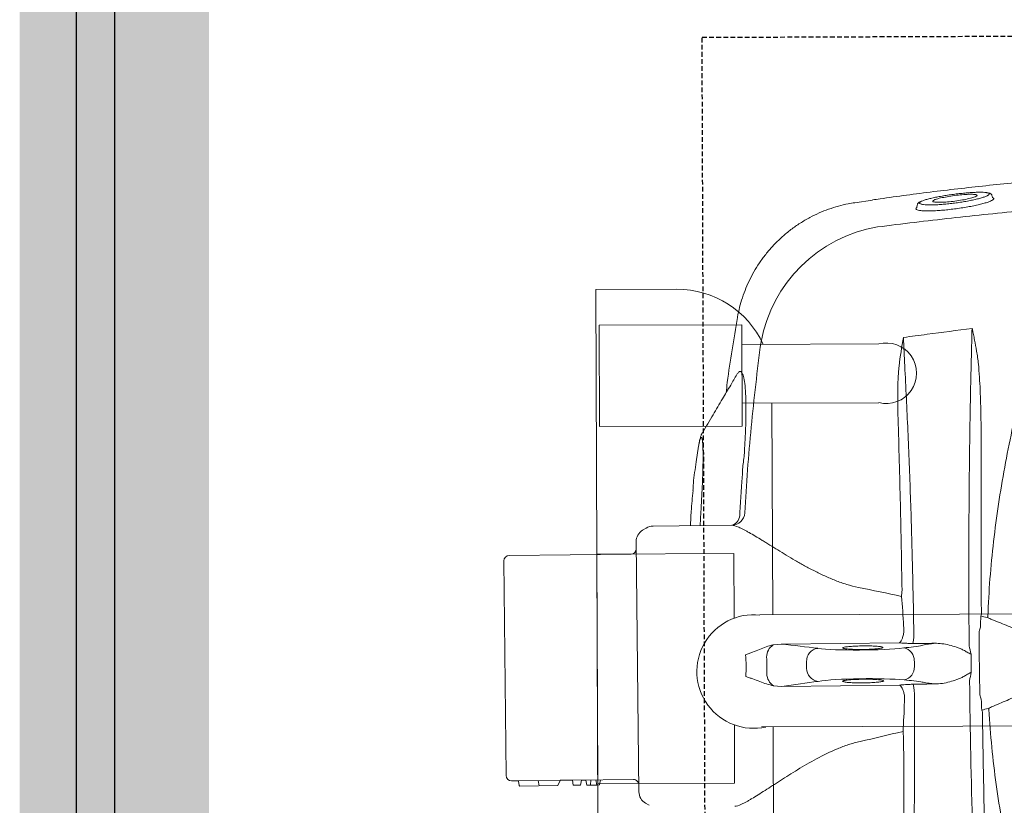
# Model space of a CAD drawing. Header units: millimetres. Extents: x 103872 to 294171, y 5570 to 32737.
# Tile 102 of 117: x 134533 to 134793, y 17423 to 17631. Entities that reach past the tile are written whole.
import ezdxf

# ---------------------------------------------------------------- set-up
doc = ezdxf.new("R2010")
doc.units = ezdxf.units.MM
doc.header["$LTSCALE"] = 2.5
doc.linetypes.add('11aa1PB-bd$0$11aa1PB-af$0$TRATTEGGIATA', pattern=[0.75, 0.5, -0.25])
for name, color, linetype, lineweight in [('00-ABM-WASTE PIPE', 3, 'Continuous', 0), ('CKD Equipments', 252, 'Continuous', 0), ('Dimension', 40, 'Continuous', 0), ('EQUIPMENT', 210, 'Continuous', 0), ('WALL', 132, 'Continuous', 25)]:
    doc.layers.add(name, color=color, linetype=linetype, lineweight=lineweight)
doc.layers.add('FAINTEQUIP', color=253, linetype='Continuous')

# ---------------------------------------------------------------- blocks, each defined once
blk = doc.blocks.new('*U41')
at = {"color": 8}
blk.add_lwpolyline([(0, -100), (7713.29, -100), (7713.29, -90), (0, -90)], close=True, dxfattribs=at)
blk = doc.blocks.new('G$C62143A14')
at = {"color": 8, "linetype": 'Continuous', "lineweight": 0}
for p, q in [((142.09, 481.19), (198.78, 481.8)), ((140.7, 479.77), (141.05, 447.57)), ((140.7, 479.77), (140.72, 478.13)), ((200.55, 448.21), (200.2, 480.41)), ((139.33, 477.57), (139.43, 467.67)), ((139.48, 477.75), (140.59, 477.95)), ((139.38, 472.47), (140.78, 472.73)), ((139.56, 472.5), (139.58, 472.5)), ((139.53, 467.51), (140.74, 466.96)), ((140.84, 466.81), (140.88, 463.71)), ((140.88, 463.71), (139.53, 463.46)), ((139.53, 463.46), (139.55, 461.55)), ((140.9, 461.32), (139.55, 461.55)), ((140.91, 460.16), (139.57, 459.91)), ((140.9, 461.32), (140.91, 460.16)), ((139.57, 459.91), (139.6, 457.25)), ((140.93, 458.82), (139.58, 458.93)), ((140.94, 457.5), (139.6, 457.25)), ((139.6, 457.25), (139.61, 456.53)), ((140.96, 456.31), (139.61, 456.53)), ((203.83, 446.85), (137.8, 446.14)), ((207.44, 444.22), (206.85, 445.18)), ((134.81, 444.41), (134.24, 443.43)), ((208.18, 421.59), (207.96, 442.42)), ((208.09, 429.99), (211.67, 429.77)), ((229.05, 430.4), (224.9, 430.98)), ((263.02, 420.05), (263.03, 420.06)), ((165.81, 410.59), (165.64, 408.47)), ((165.64, 408.47), (165.98, 377.3)), ((176.8, 408.59), (176.59, 410.7)), ((177.13, 377.42), (176.8, 408.59)), ((170.42, 401.86), (172.16, 401.88)), ((293.32, 389.13), (293.32, 389.13)), ((293.99, 384.45), (293.33, 389.13)), ((170.85, 373.41), (172.34, 373.42)), ((291.52, 372.86), (291.75, 373.03)), ((291.75, 373.03), (291.89, 372.94)), ((292.68, 372.68), (292.07, 372.73)), ((294.69, 352.82), (294.55, 352.56)), ((294.69, 352.82), (295.04, 352.87))]:
    blk.add_line(p, q, dxfattribs=at)
at = {"color": 8, "linetype": 'Continuous', "lineweight": 0, "flags": 128}
blk.add_lwpolyline([(139.47, 477.74), (139.47, 477.74), (139.48, 477.75)], dxfattribs=at)
at = {"color": 8, "linetype": 'Continuous', "lineweight": 0}
for centre, radius, start, end in [((142.1, 479.79), 1.4, 90.6162, 180.6162), ((198.8, 480.4), 1.4, 0.6162, 90.6162), ((139.5, 477.57), 0.175, 100.6162, 179.8134), ((140.55, 478.12), 0.175, 280.6162, 1.5356), ((139.61, 467.67), 0.175, 180.2997, 244.6825), ((140.67, 466.8), 0.175, 359.7298, 66.3191), ((139.65, 447.56), 1.4, 270.6162, 0.6162), ((201.95, 448.23), 1.4, 180.6162, 270.6162), ((137.83, 442.64), 3.5, 90.6162, 149.6525), ((203.87, 443.35), 3.5, 31.58, 90.6162), ((204.46, 442.38), 3.5, 0.6162, 31.58), ((211.65, 421.66), 3.47, 181.0853, 266.5636), ((211.04, 422.65), 3.14, 205.2925, 273.8166), ((249.74, 376.79), 37.74, 9.6758, 79.5449), ((169.03, 408.55), 3.81, 91.0104, 147.7315), ((173.41, 408.6), 3.81, 33.5009, 90.222), ((170.39, 398.41), 3.45, 89.4632, 172.6991), ((172.27, 398.43), 3.45, 8.5333, 91.7692), ((170.66, 376.8), 3.4, 192.1812, 273.2187), ((172.46, 376.82), 3.4, 268.0138, 349.0513), ((163.31, 386.4), 13.03, 267.8432, 282.7971), ((179.6, 386.55), 13.01, 258.4187, 273.3931), ((264.82, 359.79), 5.1, 198.6597, 198.9824), ((155.01, 366.47), 11.7, 289.4003, 291.6643), ((165.6, 356.38), 6.29, 203.4577, 206.904), ((177.96, 356.51), 6.29, 334.3284, 337.7748), ((188.33, 366.83), 11.7, 249.5682, 251.8322)]:
    blk.add_arc(centre, radius, start, end, dxfattribs=at)
for centre, major_axis, ratio, start_param, end_param in [((173.14, 540.75), (1.8, -166.89), 0.087489, 5.626486, 5.727956), ((166.46, 540.68), (1.8, -166.89), 0.087489, 0.555229, 0.6567), ((166.45, 386.94), (0.15, -14), 0.087489, 0.682539, 2.586364), ((176.46, 387.05), (0.15, -14), 0.087489, 3.696821, 5.600646), ((171.51, 381.35), (37.1, 0.4), 0.145844, 4.211758, 4.440687), ((172.59, 312.04), (0.89, -82.6), 0.087489, 3.824132, 3.871858), ((171.93, 312.03), (0.89, -82.6), 0.087489, 2.411328, 2.459054), ((171.51, 381.35), (37.1, 0.4), 0.145844, 4.984033, 5.21302), ((166.41, 381.34), (0.11, -10.5), 0.087489, 0.30744, 0.730265), ((176.62, 381.45), (0.11, -10.5), 0.087489, 5.55292, 5.975743), ((171.84, 350.64), (37.1, 0.4), 0.145844, 1.830411, 1.913269), ((171.84, 350.64), (37.1, 0.4), 0.145844, 1.228323, 1.311182)]:
    blk.add_ellipse(centre, major_axis=major_axis, ratio=ratio, start_param=start_param, end_param=end_param, dxfattribs=at)
for points, knots in [([(217.34, 431.84), (215.51, 432.03), (212.42, 432.35), (209.32, 432.48), (208.06, 432.53)], [0, 0, 0, 0, 0.593547, 1, 1, 1, 1]), ([(224.9, 430.98), (223.05, 431.29), (220.59, 431.72), (217.98, 431.83), (217.34, 431.86)], [0, 0, 0, 0, 0.753677, 1, 1, 1, 1]), ([(211.67, 429.77), (212.8, 429.7), (215.09, 429.56), (218.36, 429.4), (221.43, 429.28), (224.19, 429.21), (226.63, 429.19), (228.63, 429.23), (230.14, 429.31), (231.09, 429.45), (231.48, 429.63), (231.26, 429.85), (230.51, 430.11), (229.54, 430.3), (229.05, 430.4)], [0, 0, 0, 0, 0.082182, 0.166764, 0.247017, 0.329479, 0.412022, 0.496967, 0.579727, 0.664898, 0.747476, 0.832441, 0.915021, 1, 1, 1, 1]), ([(232.62, 429.35), (232.51, 429.44), (232.21, 429.6), (231.78, 429.77), (231.17, 429.96), (230.4, 430.16), (229.66, 430.3), (229.26, 430.36)], [0, 0, 0, 0, 0.095307, 0.229075, 0.409095, 0.722588, 1, 1, 1, 1]), ([(247.95, 420.3), (247.03, 420.83), (244.9, 422.08), (241.37, 424.17), (237.17, 426.65), (234.2, 428.42), (232.62, 429.35)], [0, 0, 0, 0, 0.1790671, 0.418189, 0.6906263, 1, 1, 1, 1]), ([(191.78, 388.17), (191.99, 389.22), (192.26, 390.25), (192.87, 392.28), (193.22, 393.28), (193.97, 395.21), (194.37, 396.15), (195.22, 398), (195.66, 398.9), (196.56, 400.66), (197.02, 401.53), (197.72, 402.8), (197.95, 403.22), (198.43, 404.05), (198.66, 404.46), (199.83, 406.48), (200.76, 408.01), (202.1, 410.19), (202.54, 410.89), (203.17, 411.93), (203.38, 412.27), (203.79, 412.93), (203.99, 413.25), (204.96, 414.85), (205.66, 416.01), (206.41, 417.33), (206.55, 417.58), (206.82, 418.08), (206.95, 418.32), (207.3, 419.01), (207.5, 419.42), (208, 420.56), (208.18, 421.17), (208.18, 421.59)], [0, 0, 0, 0, 0.0625, 0.0625, 0.125, 0.125, 0.1875, 0.1875, 0.25, 0.25, 0.3125, 0.3125, 0.34375, 0.34375, 0.375, 0.375, 0.5, 0.5, 0.5625, 0.5625, 0.59375, 0.59375, 0.625, 0.625, 0.75, 0.75, 0.78125, 0.78125, 0.8125, 0.8125, 0.875, 0.875, 1, 1, 1, 1]), ([(263.02, 420.08), (257.33, 421.08), (250.71, 422.24), (244.05, 423.02), (243.13, 423.13)], [0, 0, 0, 0, 0.861575, 1, 1, 1, 1]), ([(133.99, 420.82), (134, 420.37), (134.2, 419.77), (134.72, 418.63), (134.93, 418.21), (135.3, 417.53), (135.44, 417.29), (135.72, 416.8), (135.87, 416.55), (136.64, 415.25), (137.37, 414.09), (138.58, 412.21), (139, 411.55), (139.88, 410.19), (140.34, 409.49), (141.72, 407.33), (142.68, 405.82), (144.62, 402.65), (145.6, 400.98), (147.49, 397.46), (148.39, 395.64), (149.56, 392.78), (149.93, 391.81), (150.58, 389.81), (150.87, 388.79), (151.1, 387.73)], [0, 0, 0, 0, 0.125, 0.125, 0.1875, 0.1875, 0.21875, 0.21875, 0.25, 0.25, 0.375, 0.375, 0.4375, 0.4375, 0.5, 0.5, 0.625, 0.625, 0.75, 0.75, 0.875, 0.875, 0.9375, 0.9375, 1, 1, 1, 1]), ([(211.25, 419.52), (213.05, 419.41), (214.85, 419.3), (217.55, 419.11), (218.89, 419.02), (220.47, 418.9), (221.14, 418.85), (221.59, 418.81), (221.81, 418.8), (222.04, 418.78)], [0, 0, 0, 0, 0.5, 0.5, 0.75, 0.875, 0.9375, 0.9375, 1, 1, 1, 1]), ([(222.04, 418.78), (222.04, 418.78), (223.3, 418.79), (225.86, 418.35), (229.86, 418.16), (233.98, 417.93), (237.98, 417.85), (241.53, 417.88), (244.47, 418.04), (246.75, 418.33), (248.25, 418.73), (248.89, 419.24), (248.81, 419.75), (248.17, 420.12), (247.95, 420.25)], [0, 0, 0, 0, 0.000001, 0.07749, 0.156459, 0.25141, 0.349211, 0.444694, 0.543101, 0.640433, 0.740837, 0.840407, 0.943195, 1, 1, 1, 1]), ([(222.04, 418.78), (222.04, 418.78), (222.04, 418.78), (222.04, 418.78), (222.04, 418.78), (222.04, 418.78), (222.04, 418.78)], [0, 0, 0, 0, 0.000000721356, 0.000000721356, 0.000000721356, 0.000001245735, 0.000001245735, 0.000001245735, 0.000001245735]), ([(222.04, 418.78), (222.04, 418.78), (222.04, 418.78), (222.04, 418.78), (222.04, 418.78), (222.04, 418.78)], [0, 0, 0, 0, 0.341802, 0.948176, 1, 1, 1, 1]), ([(293.34, 389.13), (293.26, 389.7), (293.04, 391.17), (292.46, 393.48), (291.65, 396.06), (290.65, 398.57), (289.42, 401.09), (287.96, 403.58), (286.27, 406.01), (284.41, 408.27), (282.41, 410.34), (280.28, 412.24), (278.04, 413.94), (275.7, 415.46), (273.28, 416.78), (270.8, 417.9), (268.28, 418.84), (265.73, 419.56), (263.98, 419.98), (263.07, 420.1), (263.03, 420.11)], [0, 0, 0, 0, 0.037673, 0.095878, 0.154189, 0.212585, 0.271048, 0.33568, 0.39959, 0.46265, 0.524915, 0.586431, 0.647228, 0.707328, 0.766741, 0.825471, 0.883514, 0.940856, 0.997479, 1, 1, 1, 1]), ([(165.81, 410.59), (165.93, 411.21), (166.1, 411.82), (166.49, 413.03), (166.7, 413.63), (167.14, 414.84), (167.37, 415.44), (167.71, 416.36), (167.82, 416.67), (168.05, 417.29), (168.17, 417.6), (168.28, 417.91)], [0, 0, 0, 0, 0.25, 0.25, 0.5, 0.5, 0.75, 0.75, 0.875, 0.875, 1, 1, 1, 1]), ([(176.59, 410.7), (176.46, 411.32), (176.27, 411.93), (175.86, 413.13), (175.63, 413.72), (175.16, 414.92), (174.92, 415.52), (174.56, 416.44), (174.44, 416.74), (174.2, 417.36), (174.08, 417.67), (173.95, 417.97)], [0, 0, 0, 0, 0.25, 0.25, 0.5, 0.5, 0.75, 0.75, 0.875, 0.875, 1, 1, 1, 1]), ([(211.44, 418.2), (215.22, 417.96), (222.78, 417.5), (234.09, 416.51), (245.37, 415.35), (252.85, 414.38), (256.59, 413.9)], [0, 0, 0, 0, 0.249615, 0.499229, 0.749614, 1, 1, 1, 1]), ([(166.57, 386.94), (166.57, 387.36), (166.56, 388.38), (166.61, 389.91), (166.7, 391.28), (166.83, 392.15), (166.96, 392.47), (167.04, 392.27), (167.07, 392.2)], [0, 0, 0, 0, 0.132098, 0.323568, 0.515413, 0.707812, 0.900839, 1, 1, 1, 1]), ([(167.07, 392.2), (167.1, 392.16), (167.18, 392.04), (167.3, 391.21), (167.43, 389.83), (167.49, 388.32), (167.53, 386.73), (167.52, 385.13), (167.46, 383.53), (167.36, 382.28), (167.26, 381.9), (167.22, 381.72)], [0, 0, 0, 0, 0.060949, 0.185979, 0.310678, 0.434944, 0.512562, 0.636279, 0.760031, 0.884002, 1, 1, 1, 1]), ([(175.39, 387.04), (175.39, 387.22), (175.39, 388.01), (175.4, 388.78), (175.42, 389.6), (175.44, 389.84), (175.45, 390.08)], [0, 0, 0, 0, 0.170805, 0.715603, 0.716948, 1, 1, 1, 1]), ([(175.45, 390.08), (175.46, 390.33), (175.5, 391.09), (175.6, 391.91), (175.75, 392.47), (175.85, 392.32), (175.91, 392.24)], [0, 0, 0, 0, 0.138476, 0.425595, 0.712972, 1, 1, 1, 1]), ([(175.91, 392.24), (175.96, 392.05), (176.06, 391.67), (176.19, 390.43), (176.29, 388.84), (176.33, 387.27), (176.33, 385.7), (176.3, 384.2), (176.2, 382.87), (176.11, 382.1), (176.06, 381.99), (176.05, 381.98)], [0, 0, 0, 0, 0.12873, 0.257, 0.385042, 0.513035, 0.593354, 0.721934, 0.850956, 0.980313, 1, 1, 1, 1]), ([(167.22, 381.72), (167.21, 381.7), (167.16, 381.45), (167.05, 381.51), (166.89, 381.97), (166.74, 383.06), (166.63, 384.58), (166.58, 385.96), (166.57, 386.75), (166.57, 386.94)], [0, 0, 0, 0, 0.012552, 0.198689, 0.385047, 0.571255, 0.757017, 0.942123, 1, 1, 1, 1]), ([(176.05, 381.98), (176.01, 381.85), (175.91, 381.59), (175.76, 381.91), (175.61, 382.77), (175.49, 384.12), (175.42, 385.62), (175.4, 386.63), (175.39, 387.04)], [0, 0, 0, 0, 0.154069, 0.335329, 0.515993, 0.696154, 0.875965, 1, 1, 1, 1]), ([(286.94, 383.13), (287.76, 376.65), (288.53, 370.15), (289.98, 357.15), (290.66, 350.64), (292.54, 331.08), (293.61, 318), (294.49, 304.89)], [0, 0, 0, 0, 0.25, 0.25, 0.5, 0.5, 1, 1, 1, 1]), ([(306.03, 246.53), (306.05, 246.74), (306.1, 247.44), (306.09, 249.1), (306.02, 251.41), (305.91, 253.61), (305.79, 255.51), (305.64, 257.64), (305.45, 260.19), (305.22, 263.27), (304.97, 266.57), (304.74, 269.7), (304.53, 272.52), (304.32, 275.47), (304.06, 279.2), (303.74, 283.72), (303.37, 289.07), (302.98, 294.49), (302.53, 300.72), (302.02, 307.68), (301.42, 315.36), (300.79, 323.06), (300.12, 330.75), (299.43, 338.41), (298.7, 346.04), (297.93, 353.61), (297.11, 361.08), (296.25, 368.42), (295.34, 375.55), (294.6, 380.92), (294.16, 383.8), (294.06, 384.46)], [0, 0, 0, 0, 0.00345, 0.046619, 0.089766, 0.112425, 0.13508, 0.158154, 0.181221, 0.209069, 0.237397, 0.25624, 0.275086, 0.294404, 0.313726, 0.346115, 0.37852, 0.411676, 0.44484, 0.491581, 0.538367, 0.585123, 0.633242, 0.681401, 0.729516, 0.779903, 0.830337, 0.880732, 0.93264, 0.98459, 1, 1, 1, 1]), ([(163.29, 376.05), (163.66, 376.11), (164, 376.18), (164.64, 376.37), (164.91, 376.48), (165.39, 376.71), (165.58, 376.83), (165.79, 377.01), (165.85, 377.07), (165.91, 377.15), (165.93, 377.18), (165.96, 377.24), (165.97, 377.27), (165.98, 377.3)], [0, 0, 0, 0, 0.25, 0.25, 0.5, 0.5, 0.75, 0.75, 0.875, 0.875, 0.9375, 0.9375, 1, 1, 1, 1]), ([(165.98, 377.3), (166.01, 377.09), (166.03, 376.85), (166.08, 376.32), (166.1, 376.03), (166.14, 375.42), (166.16, 375.08), (166.18, 374.4), (166.19, 374.05), (166.2, 373.69)], [0, 0, 0, 0, 0.25, 0.25, 0.5, 0.5, 0.75, 0.75, 1, 1, 1, 1]), ([(176.99, 373.81), (176.99, 374.17), (176.99, 374.52), (177, 375.2), (177.01, 375.53), (177.04, 376.15), (177.05, 376.44), (177.09, 376.97), (177.11, 377.21), (177.13, 377.42)], [0, 0, 0, 0, 0.25, 0.25, 0.5, 0.5, 0.75, 0.75, 1, 1, 1, 1]), ([(179.85, 376.23), (179.48, 376.28), (179.13, 376.35), (178.5, 376.52), (178.22, 376.62), (177.73, 376.84), (177.54, 376.96), (177.33, 377.13), (177.27, 377.19), (177.2, 377.28), (177.18, 377.31), (177.15, 377.36), (177.14, 377.39), (177.13, 377.42)], [0, 0, 0, 0, 0.25, 0.25, 0.5, 0.5, 0.75, 0.75, 0.875, 0.875, 0.9375, 0.9375, 1, 1, 1, 1]), ([(191, 376.67), (198.59, 376.8), (206.17, 376.94), (221.3, 377.29), (228.84, 377.49), (236.37, 377.71)], [0, 0, 0, 0, 0.5, 0.5, 1, 1, 1, 1]), ([(236.37, 377.71), (238.67, 377.78), (240.98, 377.82), (244.44, 377.78), (245.59, 377.76), (247.31, 377.68), (247.89, 377.65), (249.04, 377.56), (249.61, 377.51), (250.18, 377.45)], [0, 0, 0, 0, 0.5, 0.5, 0.75, 0.75, 0.875, 0.875, 1, 1, 1, 1]), ([(106.77, 376.32), (114.3, 376.26), (121.85, 376.22), (136.97, 376.2), (144.55, 376.21), (152.13, 376.25)], [0, 0, 0, 0, 0.5, 0.5, 1, 1, 1, 1]), ([(152.13, 376.25), (152.42, 376.28), (152.7, 376.31), (153.25, 376.37), (153.51, 376.39), (153.76, 376.41)], [0, 0, 0, 0, 0.5, 0.5, 1, 1, 1, 1]), ([(250.28, 375.96), (244.6, 375.66), (238.88, 375.38), (227.37, 374.87), (221.57, 374.64), (209.88, 374.24), (204, 374.07), (192.2, 373.78), (186.29, 373.66), (180.37, 373.57)], [0, 0, 0, 0, 0.25, 0.25, 0.5, 0.5, 0.75, 0.75, 1, 1, 1, 1]), ([(189.37, 376.8), (189.62, 376.78), (189.89, 376.76), (190.43, 376.72), (190.71, 376.7), (191, 376.67)], [0, 0, 0, 0, 0.5, 0.5, 1, 1, 1, 1]), ([(162.82, 373.38), (156.9, 373.34), (151, 373.33), (139.22, 373.37), (133.34, 373.42), (121.64, 373.56), (115.82, 373.67), (104.29, 373.93), (98.57, 374.08), (92.89, 374.27)], [0, 0, 0, 0, 0.25, 0.25, 0.5, 0.5, 0.75, 0.75, 1, 1, 1, 1]), ([(294.16, 352.6), (294.11, 352.65), (293.98, 352.78), (293.73, 353.31), (293.42, 354.15), (293.09, 355.26), (292.77, 356.58), (292.44, 358.09), (292.14, 359.73), (291.87, 361.47), (291.63, 363.23), (291.44, 364.97), (291.29, 366.64), (291.2, 368.2), (291.16, 369.59), (291.18, 370.78), (291.24, 371.74), (291.35, 372.47), (291.46, 372.73), (291.52, 372.86)], [0, 0, 0, 0, 0.033748, 0.0943765, 0.1550059, 0.2164046, 0.2778011, 0.3394988, 0.401186, 0.4625018, 0.5238027, 0.5842501, 0.6446877, 0.7043114, 0.7639324, 0.8229043, 0.8818778, 0.9409376, 1, 1, 1, 1]), ([(291.89, 372.94), (291.91, 372.94), (291.96, 372.91), (292.02, 372.8), (292.06, 372.73)], [0, 0, 0, 0, 0.362557, 1, 1, 1, 1]), ([(293.71, 371.53), (293.63, 371.79), (293.53, 372.04), (293.36, 372.27), (293.05, 372.57), (292.8, 372.64), (292.68, 372.68)], [0, 0, 0, 0, 0.040319, 0.556981, 0.79767, 1, 1, 1, 1]), ([(293.27, 372.08), (293.21, 372.06), (293.08, 372.03), (292.98, 371.77), (292.93, 371.56), (292.92, 371.5), (292.91, 371.44)], [0, 0, 0, 0, 0.435282, 0.87053, 0.887642, 1, 1, 1, 1]), ([(293.7, 371.55), (293.63, 371.69), (293.48, 371.99), (293.35, 372.05), (293.27, 372.08)], [0, 0, 0, 0, 0.460027, 1, 1, 1, 1]), ([(166.3, 367.99), (166.33, 368.36), (166.37, 368.72), (166.45, 369.38), (166.49, 369.69), (166.61, 370.52), (166.7, 370.98), (166.79, 371.34)], [0, 0, 0, 0, 0.25, 0.25, 0.5, 0.5, 1, 1, 1, 1]), ([(176.45, 371.44), (176.55, 371.09), (176.65, 370.63), (176.79, 369.8), (176.83, 369.49), (176.93, 368.84), (176.97, 368.48), (177.01, 368.1)], [0, 0, 0, 0, 0.5, 0.5, 0.75, 0.75, 1, 1, 1, 1]), ([(292.91, 371.44), (292.88, 371.3), (292.81, 370.96), (292.76, 370.16), (292.74, 369.11), (292.77, 367.89), (292.85, 366.53), (292.97, 365.07), (293.13, 363.56), (293.33, 362.02), (293.56, 360.51), (293.82, 359.04), (294.1, 357.68), (294.39, 356.46), (294.69, 355.42), (294.95, 354.63), (295.11, 354.31), (295.18, 354.18)], [0, 0, 0, 0, 0.051259, 0.120283, 0.188472, 0.25666, 0.324296, 0.39193, 0.459615, 0.527293, 0.595995, 0.664696, 0.734631, 0.804571, 0.875351, 0.946131, 1, 1, 1, 1]), ([(295.97, 354.29), (295.98, 354.35), (296.04, 354.57), (296.08, 355.21), (296.1, 356.17), (296.07, 357.34), (296, 358.65), (295.88, 360.07), (295.73, 361.57), (295.54, 363.11), (295.32, 364.64), (295.08, 366.13), (294.82, 367.54), (294.55, 368.81), (294.27, 369.93), (294, 370.83), (293.81, 371.37), (293.71, 371.53), (293.7, 371.55)], [0, 0, 0, 0, 0.024652, 0.093115, 0.161575, 0.22959, 0.297606, 0.365358, 0.433111, 0.501455, 0.569803, 0.639058, 0.708314, 0.778292, 0.84826, 0.918899, 0.989527, 1, 1, 1, 1]), ([(166.3, 367.99), (166.29, 367.33), (166.35, 366.67), (166.54, 365.37), (166.68, 364.73), (167.01, 363.45), (167.21, 362.82), (167.56, 361.88), (167.68, 361.57), (167.95, 360.96), (168.09, 360.66), (168.26, 360.37)], [0, 0, 0, 0, 0.25, 0.25, 0.5, 0.5, 0.75, 0.75, 0.875, 0.875, 1, 1, 1, 1]), ([(175.21, 360.44), (175.38, 360.74), (175.52, 361.04), (175.77, 361.66), (175.89, 361.97), (176.21, 362.91), (176.4, 363.55), (176.7, 364.83), (176.83, 365.48), (176.99, 366.78), (177.04, 367.44), (177.01, 368.1)], [0, 0, 0, 0, 0.125, 0.125, 0.25, 0.25, 0.5, 0.5, 0.75, 0.75, 1, 1, 1, 1]), ([(295.02, 357.12), (294.94, 357.28), (294.74, 357.66), (294.4, 358.94), (294.04, 360.69), (293.73, 362.7), (293.52, 364.71), (293.42, 366.44), (293.44, 367.69), (293.53, 368.06), (293.57, 368.21)], [0, 0, 0, 0, 0.104326, 0.2390748, 0.3747463, 0.5100267, 0.6439516, 0.7758487, 0.9059011, 1, 1, 1, 1]), ([(293.57, 368.21), (293.58, 368.28), (293.62, 368.55), (293.7, 368.56), (293.75, 368.57)], [0, 0, 0, 0, 0.273671, 1, 1, 1, 1]), ([(293.75, 368.57), (293.78, 368.56), (293.88, 368.54), (294, 368.28), (294.08, 368.1)], [0, 0, 0, 0, 0.292267, 1, 1, 1, 1]), ([(294.08, 368.1), (294.1, 368.07), (294.22, 367.87), (294.49, 366.91), (294.84, 365.29), (295.16, 363.32), (295.41, 361.3), (295.55, 359.45), (295.58, 357.95), (295.5, 357.42), (295.46, 357.16)], [0, 0, 0, 0, 0.025718, 0.168563, 0.309104, 0.450813, 0.590944, 0.727665, 0.867111, 1, 1, 1, 1]), ([(89.48, 356.56), (102.2, 357.15), (115.02, 357.64), (140.91, 358.4), (153.96, 358.68), (167.14, 358.84)], [0, 0, 0, 0, 0.5, 0.5, 1, 1, 1, 1]), ([(168.26, 360.37), (168.45, 360.04), (168.64, 359.71), (169.01, 359.06), (169.19, 358.73), (169.38, 358.4)], [0, 0, 0, 0, 0.5, 0.5, 1, 1, 1, 1]), ([(175.21, 360.44), (175.03, 360.11), (174.85, 359.78), (174.49, 359.11), (174.32, 358.78), (174.14, 358.45)], [0, 0, 0, 0, 0.5, 0.5, 1, 1, 1, 1]), ([(176.37, 358.94), (182.93, 359), (189.47, 359.03), (199.27, 359.03), (202.53, 359.03), (209.05, 359), (212.31, 358.99), (218.81, 358.93), (222.06, 358.9), (228.52, 358.82), (231.74, 358.78), (241.38, 358.62), (247.76, 358.49), (254.1, 358.33)], [0, 0, 0, 0, 0.25, 0.25, 0.375, 0.375, 0.5, 0.5, 0.625, 0.625, 0.75, 0.75, 1, 1, 1, 1]), ([(180.14, 356.29), (178.75, 356.29), (177.36, 356.29), (174.57, 356.28), (171.78, 356.26), (168.99, 356.22), (166.21, 356.17), (164.81, 356.14), (163.42, 356.11)], [0, 0, 0, 0, 0.25, 0.25, 0.5, 0.75, 0.75, 1, 1, 1, 1]), ([(254.16, 356.97), (253.59, 356.87), (253.02, 356.78), (251.88, 356.63), (251.31, 356.57), (249.59, 356.4), (248.44, 356.3), (245, 356.08), (242.7, 355.98), (238.08, 355.85), (235.77, 355.81), (231.14, 355.77), (228.82, 355.77), (226.5, 355.78)], [0, 0, 0, 0, 0.0625, 0.0625, 0.125, 0.125, 0.25, 0.25, 0.5, 0.5, 0.75, 0.75, 1, 1, 1, 1]), ([(260, 358.13), (259.94, 358.11), (259.88, 358.09), (259.76, 358.07), (259.7, 358.05), (259.52, 358.01), (259.39, 357.99), (259.03, 357.91), (258.79, 357.86), (258.06, 357.71), (257.57, 357.62), (256.11, 357.33), (255.14, 357.15), (254.16, 356.97)], [0, 0, 0, 0, 0.03125, 0.03125, 0.0625, 0.0625, 0.125, 0.125, 0.25, 0.25, 0.5, 0.5, 1, 1, 1, 1]), ([(259.99, 358.16), (260.03, 358.16), (260.08, 358.17), (260.13, 358.18), (260.13, 358.18), (260.14, 358.18), (260.15, 358.18)], [0, 0, 0, 0, 0.0002027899, 0.0002027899, 0.0002027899, 0.000241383, 0.000241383, 0.000241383, 0.000241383]), ([(260, 358.13), (260.04, 358.14), (260.08, 358.16), (260.13, 358.17), (260.14, 358.18), (260.14, 358.18), (260.15, 358.18)], [0, 0, 0, 0, 0.0002012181, 0.0002012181, 0.0002012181, 0.0002381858, 0.0002381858, 0.0002381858, 0.0002381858]), ([(295.46, 357.16), (295.43, 357.05), (295.33, 356.78), (295.18, 356.76), (295.04, 357.07), (295.02, 357.12)], [0, 0, 0, 0, 0.3430891, 0.88625, 1, 1, 1, 1]), ([(82.05, 338.49), (88.31, 340.43), (94.62, 342.26), (104.17, 344.77), (107.37, 345.57), (113.78, 347.08), (117, 347.79), (126.68, 349.77), (133.19, 350.9), (143.02, 352.25), (146.31, 352.64), (152.9, 353.29), (156.2, 353.56), (159.5, 353.76)], [0, 0, 0, 0, 0.25, 0.25, 0.375, 0.375, 0.5, 0.5, 0.75, 0.75, 0.875, 0.875, 1, 1, 1, 1]), ([(158.9, 355.44), (151.92, 355.34), (144.94, 355.22), (131.01, 354.94), (124.06, 354.78), (117.12, 354.6)], [0, 0, 0, 0, 0.5, 0.5, 1, 1, 1, 1]), ([(180.5, 346.27), (181.01, 347.27), (181.28, 347.96), (181.56, 348.64), (181.83, 349.32), (182.11, 350.01), (182.38, 350.69), (182.66, 351.38), (182.94, 352.06), (183.21, 352.74), (183.35, 353.09), (183.49, 353.44), (183.64, 353.79)], [0, 0, 0, 0, 0.00319655, 0.00319655, 0.00319655, 0.00639307, 0.00639307, 0.00639307, 0.00958958, 0.00958958, 0.00958958, 0.01121538, 0.01121538, 0.01121538, 0.01121538]), ([(184.11, 354.02), (187.42, 353.89), (190.73, 353.7), (197.33, 353.19), (200.62, 352.87), (210.48, 351.74), (217.01, 350.75), (226.74, 348.97), (229.97, 348.33), (236.41, 346.95), (239.63, 346.22), (249.23, 343.92), (255.57, 342.23), (261.88, 340.42)], [0, 0, 0, 0, 0.125, 0.125, 0.25, 0.25, 0.5, 0.5, 0.625, 0.625, 0.75, 0.75, 1, 1, 1, 1]), ([(226.5, 355.78), (219.55, 355.81), (212.59, 355.82), (198.65, 355.8), (191.67, 355.77), (184.68, 355.72)], [0, 0, 0, 0, 0.5, 0.5, 1, 1, 1, 1]), ([(295.04, 352.87), (295.18, 352.9), (295.45, 352.96), (295.69, 353.24), (295.84, 353.54), (295.93, 353.79), (295.96, 354.01), (295.98, 354.35)], [0, 0, 0, 0, 0.189682, 0.383118, 0.601033, 0.910563, 1, 1, 1, 1]), ([(295.18, 354.18), (295.2, 354.13), (295.31, 353.88), (295.51, 353.64), (295.73, 353.61), (295.89, 353.86), (295.95, 354.17), (295.97, 354.29)], [0, 0, 0, 0, 0.05833, 0.302284, 0.613601, 0.849253, 1, 1, 1, 1]), ([(159.99, 353.53), (160.13, 353.19), (160.28, 352.84), (160.43, 352.5), (160.72, 351.82), (161.01, 351.14), (161.3, 350.47), (161.59, 349.79), (161.88, 349.11), (162.18, 348.43), (162.47, 347.76), (162.76, 347.08), (163.05, 346.4)], [0.0002616, 0.0002616, 0.0002616, 0.0002616, 0.00188464, 0.00188464, 0.00188464, 0.00508207, 0.00508207, 0.00508207, 0.00827951, 0.00827951, 0.00827951, 0.01147698, 0.01147698, 0.01147698, 0.01147698]), ([(294.55, 352.56), (294.53, 352.53), (294.46, 352.38), (294.33, 352.4), (294.2, 352.56), (294.16, 352.6)], [0, 0, 0, 0, 0.164294, 0.743142, 1, 1, 1, 1])]:
    blk.add_open_spline(points, degree=3, knots=knots, dxfattribs=at)
for points in [[(168.28, 417.91), (169.23, 417.87), (171.12, 417.79), (173.01, 417.91), (173.95, 417.97)], [(173.39, 412.41), (172.66, 412.38), (171.18, 412.32), (169.7, 412.35), (168.97, 412.37)], [(151.1, 387.73), (151.95, 383.95), (152.83, 380.18), (153.76, 376.41)], [(189.37, 376.8), (190.22, 380.58), (191.02, 384.37), (191.78, 388.17)], [(250.18, 377.45), (252.73, 377.15), (255.26, 376.74), (257.78, 376.28)], [(161.61, 376.03), (161.97, 376.02), (162.34, 376.01), (162.7, 375.99)], [(162.7, 375.99), (162.9, 375.98), (163.09, 376), (163.29, 376.05)], [(179.85, 376.23), (180.04, 376.18), (180.24, 376.17), (180.44, 376.18)], [(180.44, 376.18), (180.8, 376.21), (181.16, 376.23), (181.52, 376.25)], [(257.78, 376.28), (255.24, 376.2), (252.74, 376.09), (250.28, 375.96)], [(257.78, 376.28), (258.04, 374.21), (258.31, 372.13), (258.59, 370.05)], [(166.2, 373.69), (166.23, 371.79), (166.27, 369.89), (166.3, 367.99)], [(177.01, 368.1), (177, 370.01), (177, 371.91), (176.99, 373.81)], [(258.59, 370.05), (259.1, 366.09), (259.61, 362.14), (260.15, 358.18)], [(167.14, 358.84), (167.88, 358.69), (168.63, 358.54), (169.38, 358.4)], [(176.37, 358.94), (175.63, 358.77), (174.88, 358.61), (174.14, 358.45)], [(174.14, 358.45), (172.55, 358.44), (170.97, 358.42), (169.38, 358.4)], [(181.31, 355.97), (180.93, 356.08), (180.54, 356.19), (180.14, 356.29)], [(254.1, 358.33), (256.1, 358.27), (258.12, 358.22), (260.15, 358.18)], [(159.33, 355.6), (159.52, 355.05), (159.71, 354.5), (159.83, 353.87)], [(159.5, 353.76), (159.55, 353.75), (159.61, 353.75), (159.65, 353.78)], [(159.65, 353.78), (159.71, 353.81), (159.77, 353.84), (159.83, 353.87)], [(163.42, 356.11), (163.03, 356), (162.64, 355.89), (162.26, 355.77)], [(183.79, 354.13), (183.89, 354.76), (184.07, 355.32), (184.25, 355.87)], [(183.79, 354.13), (183.85, 354.1), (183.91, 354.07), (183.96, 354.04)], [(183.96, 354.04), (184.01, 354.01), (184.06, 354.01), (184.11, 354.02)]]:
    blk.add_open_spline(points, degree=3, dxfattribs=at)
at = {"layer": 'EQUIPMENT', "color": 8}
blk.add_lwpolyline([(255.93, 413.33, 0.294125), (270.5, 436.14), (270.42, 457.48), (60.67, 456.7), (60.75, 435.36, 0.340822), (79.49, 411.25)], format="xyb", dxfattribs=at)
blk.add_lwpolyline([(255.93, 413.33, 0.294125), (270.5, 436.14), (270.42, 457.48), (60.67, 456.7), (60.75, 435.36, 0.340822), (79.49, 411.25)], format="xyb", dxfattribs=at)
blk.add_lwpolyline([(255.93, 413.33, 0.294125), (270.5, 436.14), (270.42, 457.48), (60.67, 456.7), (60.75, 435.36, 0.340822), (79.49, 411.25)], format="xyb", dxfattribs=at)
blk.add_lwpolyline([(255.93, 413.33, 0.294125), (270.5, 436.14), (270.42, 457.48), (60.67, 456.7), (60.75, 435.36, 0.340822), (79.49, 411.25)], format="xyb", dxfattribs=at)
blk.add_lwpolyline([(255.93, 413.33, 0.294125), (270.5, 436.14), (270.42, 457.48), (60.67, 456.7), (60.75, 435.36, 0.340822), (79.49, 411.25)], format="xyb", dxfattribs=at)
blk.add_lwpolyline([(255.93, 413.33, 0.294125), (270.5, 436.14), (270.42, 457.48), (60.67, 456.7), (60.75, 435.36, 0.340822), (79.49, 411.25)], format="xyb", dxfattribs=at)
blk.add_lwpolyline([(255.93, 413.33, 0.294125), (270.5, 436.14), (270.42, 457.48), (60.67, 456.7), (60.75, 435.36, 0.340822), (79.49, 411.25)], format="xyb", dxfattribs=at)
blk.add_lwpolyline([(255.93, 413.33, 0.294125), (270.5, 436.14), (270.42, 457.48), (60.67, 456.7), (60.75, 435.36, 0.340822), (79.49, 411.25)], format="xyb", dxfattribs=at)
for points in [[(183.65, 421.03), (200.7, 421.09), (200.57, 457.22), (139.97, 457), (140.1, 420.87), (155.46, 420.92)], [(183.65, 421.03), (200.7, 421.09), (200.57, 457.22), (139.97, 457), (140.1, 420.87), (155.46, 420.92)], [(183.65, 421.03), (200.7, 421.09), (200.57, 457.22), (139.97, 457), (140.1, 420.87), (155.46, 420.92)], [(183.65, 421.03), (200.7, 421.09), (200.57, 457.22), (139.97, 457), (140.1, 420.87), (155.46, 420.92)], [(183.65, 421.03), (200.7, 421.09), (200.57, 457.22), (139.97, 457), (140.1, 420.87), (155.46, 420.92)], [(183.65, 421.03), (200.7, 421.09), (200.57, 457.22), (139.97, 457), (140.1, 420.87), (155.46, 420.92)], [(183.65, 421.03), (200.7, 421.09), (200.57, 457.22), (139.97, 457), (140.1, 420.87), (155.46, 420.92)], [(183.65, 421.03), (200.7, 421.09), (200.57, 457.22), (139.97, 457), (140.1, 420.87), (155.46, 420.92)], [(240.41, 418.88), (240.54, 382.77)], [(240.41, 418.88), (240.54, 382.77)], [(240.41, 418.88), (240.54, 382.77)], [(240.41, 418.88), (240.54, 382.77)], [(240.41, 418.88), (240.54, 382.77)], [(240.41, 418.88), (240.54, 382.77)], [(240.41, 418.88), (240.54, 382.77)], [(240.41, 418.88), (240.54, 382.77)], [(256.04, 382.83), (255.9, 418.94)], [(256.04, 382.83), (255.9, 418.94)], [(256.04, 382.83), (255.9, 418.94)], [(256.04, 382.83), (255.9, 418.94)], [(256.04, 382.83), (255.9, 418.94)], [(256.04, 382.83), (255.9, 418.94)], [(256.04, 382.83), (255.9, 418.94)], [(256.04, 382.83), (255.9, 418.94)], [(155.51, 254.39), (154.92, 413.78)], [(155.51, 254.39), (154.92, 413.78)], [(155.51, 254.39), (154.92, 413.78)], [(155.51, 254.39), (154.92, 413.78)], [(155.51, 254.39), (154.92, 413.78)], [(155.51, 254.39), (154.92, 413.78)], [(155.51, 254.39), (154.92, 413.78)], [(155.51, 254.39), (154.92, 413.78)], [(184.49, 414.24), (185.08, 255.99)], [(184.49, 414.24), (185.08, 255.99)], [(184.49, 414.24), (185.08, 255.99)], [(184.49, 414.24), (185.08, 255.99)], [(184.49, 414.24), (185.08, 255.99)], [(184.49, 414.24), (185.08, 255.99)], [(184.49, 414.24), (185.08, 255.99)], [(184.49, 414.24), (185.08, 255.99)], [(184.5, 410.82), (240.44, 411.03)], [(184.5, 410.82), (240.44, 411.03)], [(184.5, 410.82), (240.44, 411.03)], [(184.5, 410.82), (240.44, 411.03)], [(184.5, 410.82), (240.44, 411.03)], [(184.5, 410.82), (240.44, 411.03)], [(184.5, 410.82), (240.44, 411.03)], [(184.5, 410.82), (240.44, 411.03)], [(94.99, 410.49), (154.93, 410.71)], [(94.99, 410.49), (154.93, 410.71)], [(94.99, 410.49), (154.93, 410.71)], [(94.99, 410.49), (154.93, 410.71)], [(94.99, 410.49), (154.93, 410.71)], [(94.99, 410.49), (154.93, 410.71)], [(94.99, 410.49), (154.93, 410.71)], [(94.99, 410.49), (154.93, 410.71)]]:
    blk.add_lwpolyline(points, dxfattribs=at)
blk.add_lwpolyline([(234.36, 418.86), (261.12, 418.96), (260.98, 456.66), (234.22, 456.56)], close=True, dxfattribs=at)
blk.add_lwpolyline([(234.36, 418.86), (261.12, 418.96), (260.98, 456.66), (234.22, 456.56)], close=True, dxfattribs=at)
blk.add_lwpolyline([(234.36, 418.86), (261.12, 418.96), (260.98, 456.66), (234.22, 456.56)], close=True, dxfattribs=at)
blk.add_lwpolyline([(234.36, 418.86), (261.12, 418.96), (260.98, 456.66), (234.22, 456.56)], close=True, dxfattribs=at)
blk.add_lwpolyline([(234.36, 418.86), (261.12, 418.96), (260.98, 456.66), (234.22, 456.56)], close=True, dxfattribs=at)
blk.add_lwpolyline([(234.36, 418.86), (261.12, 418.96), (260.98, 456.66), (234.22, 456.56)], close=True, dxfattribs=at)
blk.add_lwpolyline([(234.36, 418.86), (261.12, 418.96), (260.98, 456.66), (234.22, 456.56)], close=True, dxfattribs=at)
blk.add_lwpolyline([(234.36, 418.86), (261.12, 418.96), (260.98, 456.66), (234.22, 456.56)], close=True, dxfattribs=at)
for centre, radius, start, end in [((169.57, 415.84), 15, 353.8395, 192.3466), ((169.57, 415.84), 15, 353.8395, 192.3466), ((169.57, 415.84), 15, 353.8395, 192.3466), ((169.57, 415.84), 15, 353.8395, 192.3466), ((169.57, 415.84), 15, 353.8395, 192.3466), ((169.57, 415.84), 15, 353.8395, 192.3466), ((169.57, 415.84), 15, 353.8395, 192.3466), ((169.57, 415.84), 15, 353.8395, 192.3466), ((248.3, 380.82), 8, 165.8268, 14.5999), ((248.3, 380.82), 8, 165.8268, 14.5999), ((248.3, 380.82), 8, 165.8268, 14.5999), ((248.3, 380.82), 8, 165.8268, 14.5999), ((248.3, 380.82), 8, 165.8268, 14.5999), ((248.3, 380.82), 8, 165.8268, 14.5999), ((248.3, 380.82), 8, 165.8268, 14.5999), ((248.3, 380.82), 8, 165.8268, 14.5999)]:
    blk.add_arc(centre, radius, start, end, dxfattribs=at)
at = {"layer": 'FAINTEQUIP', "color": 8, "linetype": '11aa1PB-bd$0$11aa1PB-af$0$TRATTEGGIATA'}
blk.add_lwpolyline([(337, 429.45), (338.5, 25.45), (1.5, 24.2), (0, 428.19), (337, 429.45)], dxfattribs=at)
blk = doc.blocks.new('ARCH')
at = {"layer": 'CKD Equipments', "color": 8, "ltscale": 0.25, "rotation": 90}
blk.add_blockref('G$C62143A14', (116305.46, 17289.14), dxfattribs=at)
at = {"layer": 'WALL', "color": 8, "xscale": -1, "rotation": 89.99999999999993}
blk.add_blockref('*U41', (115620.83, 21923.86), dxfattribs=at)

msp = doc.modelspace()

# ---------------------------------------------------------------- block references
at = {"layer": 'Dimension'}
msp.add_blockref('ARCH', (18837.33, 0), dxfattribs=at)

# ---------------------------------------------------------------- next in the draw order: linework, layer by layer
at = {"layer": '00-ABM-WASTE PIPE', "const_width": 50, "elevation": -37300.85}
msp.add_lwpolyline([(136327.55, 18917.09), (136467.47, 19010.78), (136267.67, 19312.61), (134558.16, 19312.61), (134558.16, 17158.16)], dxfattribs=at)

doc.saveas('drawing.dxf')
